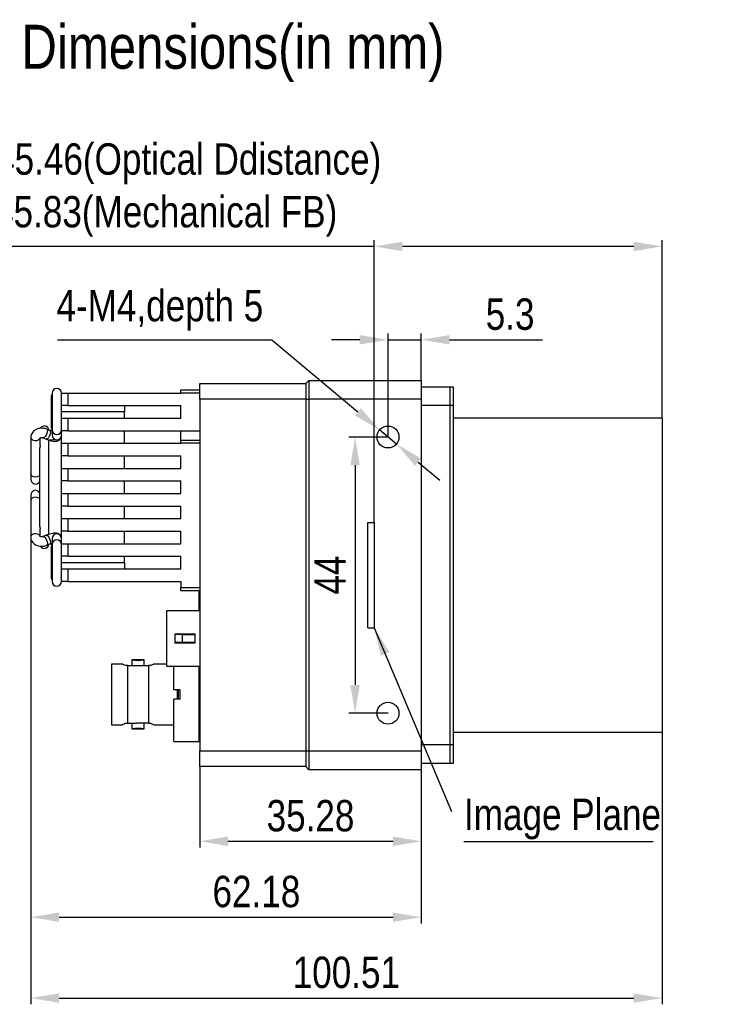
# Model space of a CAD drawing. Header units: millimetres. Extents: x 0 to 9967, y 0 to 1612.
# Tile 3 of 6: x 9765 to 9875, y 1456 to 1612. Entities that reach past the tile are written whole.
import ezdxf

# ---------------------------------------------------------------- set-up
doc = ezdxf.new("R2010")
doc.units = ezdxf.units.MM
doc.linetypes.add('ACAD_ISO02W100', pattern=[15, 12, -3])
doc.linetypes.add('CENTER', pattern=[50.8, 31.75, -6.35, 6.35, -6.35])
for name, color, linetype, lineweight in [('粗实线', 7, 'Continuous', 50), ('细实线', 3, 'Continuous', 25), ('细虚线', 2, 'ACAD_ISO02W100', 25)]:
    doc.layers.add(name, color=color, linetype=linetype, lineweight=lineweight)
doc.styles.add('iTek', font='arial.ttf', dxfattribs={"width": 0.8, "height": 5})
doc.dimstyles.new('iTek', dxfattribs={"dimscale": 0, "dimtxt": 7, "dimasz": 4.5, "dimexe": 1, "dimexo": 0, "dimgap": 1.5, "dimtad": 1, "dimtoh": 1, "dimdsep": 46, "dimtxsty": 'iTek', "dimcen": 4, "dimclrd": 256, "dimclre": 256, "dimclrt": 256, "dimazin": 2, "dimtfac": 1, "dimtmove": 0, "dimatfit": 3, "dimfxl": 1, "dimlwd": -1, "dimlwe": -1, "dimarcsym": 0})

# ---------------------------------------------------------------- blocks, each defined once
blk = doc.blocks.new('*D75')
at = {"layer": 'Defpoints', "color": 0, "linetype": 'CENTER'}
for p in [(9766.67, 1529.98), (9828.85, 1492.92), (9828.85, 1469.43)]:
    blk.add_point(p, dxfattribs=at)
at = {"layer": '细实线'}
for p, q in [((9766.67, 1529.98), (9766.67, 1468.43)), ((9828.85, 1492.92), (9828.85, 1468.43)), ((9771.17, 1469.43), (9824.35, 1469.43))]:
    blk.add_line(p, q, dxfattribs=at)
at = {"layer": '细实线', "linetype": 'CENTER'}
for points in [[(9771.17, 1470.18), (9771.17, 1468.68), (9766.67, 1469.43)], [(9824.35, 1470.18), (9824.35, 1468.68), (9828.85, 1469.43)]]:
    blk.add_solid(points, dxfattribs=at)
at = {"layer": '细实线', "linetype": 'CENTER', "insert": (9802.6, 1473.49), "char_height": 5, "attachment_point": 5, "style": 'iTek'}
blk.add_mtext('62.18', dxfattribs=at)
blk = doc.blocks.new('*D76')
at = {"layer": 'Defpoints', "color": 0, "linetype": 'CENTER'}
for p in [(9766.67, 1529.98), (9867.18, 1498.92), (9867.18, 1456.55)]:
    blk.add_point(p, dxfattribs=at)
at = {"layer": '细实线'}
for p, q in [((9766.67, 1529.98), (9766.67, 1455.55)), ((9867.18, 1498.92), (9867.18, 1455.55)), ((9771.17, 1456.55), (9862.68, 1456.55))]:
    blk.add_line(p, q, dxfattribs=at)
at = {"layer": '细实线', "linetype": 'CENTER'}
for points in [[(9771.17, 1457.3), (9771.17, 1455.8), (9766.67, 1456.55)], [(9862.68, 1457.3), (9862.68, 1455.8), (9867.18, 1456.55)]]:
    blk.add_solid(points, dxfattribs=at)
at = {"layer": '细实线', "linetype": 'CENTER', "insert": (9816.92, 1460.61), "char_height": 5, "attachment_point": 5, "style": 'iTek'}
blk.add_mtext('100.51', dxfattribs=at)
blk = doc.blocks.new('*D77')
at = {"layer": 'Defpoints', "color": 0, "linetype": 'CENTER'}
for p in [(9793.57, 1493.42), (9828.85, 1492.92), (9828.85, 1481.52)]:
    blk.add_point(p, dxfattribs=at)
at = {"layer": '细实线'}
for p, q in [((9793.57, 1493.42), (9793.57, 1480.52)), ((9828.85, 1492.92), (9828.85, 1480.52)), ((9798.07, 1481.52), (9824.35, 1481.52))]:
    blk.add_line(p, q, dxfattribs=at)
at = {"layer": '细实线', "linetype": 'CENTER'}
for points in [[(9798.07, 1482.27), (9798.07, 1480.77), (9793.57, 1481.52)], [(9824.35, 1482.27), (9824.35, 1480.77), (9828.85, 1481.52)]]:
    blk.add_solid(points, dxfattribs=at)
at = {"layer": '细实线', "linetype": 'CENTER', "insert": (9811.21, 1485.57), "char_height": 5, "attachment_point": 5, "style": 'iTek'}
blk.add_mtext('35.28', dxfattribs=at)
blk = doc.blocks.new('*D78')
at = {"layer": 'Defpoints', "color": 0, "linetype": 'CENTER'}
for p in [(9823.55, 1545.92), (9818.31, 1501.92), (9823.55, 1501.92)]:
    blk.add_point(p, dxfattribs=at)
at = {"layer": '细实线'}
for p, q in [((9823.55, 1545.92), (9817.31, 1545.92)), ((9818.31, 1541.42), (9818.31, 1506.42)), ((9823.55, 1501.92), (9817.31, 1501.92))]:
    blk.add_line(p, q, dxfattribs=at)
at = {"layer": '细实线', "linetype": 'CENTER'}
for points in [[(9817.56, 1541.42), (9819.06, 1541.42), (9818.31, 1545.92)], [(9817.56, 1506.42), (9819.06, 1506.42), (9818.31, 1501.92)]]:
    blk.add_solid(points, dxfattribs=at)
at = {"layer": '细实线', "linetype": 'CENTER', "insert": (9814.31, 1523.92), "char_height": 5, "attachment_point": 5, "rotation": 90, "style": 'iTek'}
blk.add_mtext('44', dxfattribs=at)
blk = doc.blocks.new('*D79')
at = {"layer": 'Defpoints', "color": 0, "linetype": 'CENTER'}
for p in [(9828.85, 1561.41), (9828.85, 1554.92), (9823.55, 1545.92)]:
    blk.add_point(p, dxfattribs=at)
at = {"layer": '细实线'}
for p, q in [((9823.55, 1545.92), (9823.55, 1562.41)), ((9828.85, 1554.92), (9828.85, 1562.41)), ((9819.05, 1561.41), (9814.55, 1561.41)), ((9823.55, 1561.41), (9828.85, 1561.41)), ((9833.35, 1561.41), (9848.13, 1561.41))]:
    blk.add_line(p, q, dxfattribs=at)
at = {"layer": '细实线', "linetype": 'CENTER'}
for points in [[(9819.05, 1562.16), (9819.05, 1560.66), (9823.55, 1561.41)], [(9833.35, 1562.16), (9833.35, 1560.66), (9828.85, 1561.41)]]:
    blk.add_solid(points, dxfattribs=at)
at = {"layer": '细实线', "linetype": 'CENTER', "insert": (9842.99, 1565.46), "char_height": 5, "attachment_point": 5, "style": 'iTek'}
blk.add_mtext('5.3', dxfattribs=at)
blk = doc.blocks.new('*D80')
at = {"layer": 'Defpoints', "color": 0, "linetype": 'CENTER'}
for p in [(9822.21, 1547.05), (9824.89, 1544.8)]:
    blk.add_point(p, dxfattribs=at)
at = {"layer": '细实线'}
for p, q in [((9770.9, 1561.41), (9805.04, 1561.41)), ((9805.04, 1561.41), (9818.75, 1549.93)), ((9824.89, 1544.8), (9822.21, 1547.05)), ((9828.34, 1541.91), (9831.79, 1539.03))]:
    blk.add_line(p, q, dxfattribs=at)
at = {"layer": '细实线', "linetype": 'CENTER'}
for points in [[(9819.24, 1550.51), (9818.27, 1549.36), (9822.21, 1547.05)], [(9828.82, 1542.49), (9827.86, 1541.34), (9824.89, 1544.8)]]:
    blk.add_solid(points, dxfattribs=at)
at = {"layer": '细实线', "linetype": 'CENTER', "insert": (9787.22, 1566.1), "char_height": 5, "attachment_point": 5, "style": 'iTek'}
blk.add_mtext('4-M4,depth 5', dxfattribs=at)
blk = doc.blocks.new('*D81')
at = {"layer": 'Defpoints', "color": 0}
for p in [(9867.18, 1576.28), (9867.18, 1548.92), (9821.35, 1532.32)]:
    blk.add_point(p, dxfattribs=at)
at = {"layer": '细实线'}
for p, q in [((9821.35, 1532.32), (9821.35, 1577.28)), ((9867.18, 1548.92), (9867.18, 1577.28)), ((9821.35, 1576.28), (9759.46, 1576.28)), ((9862.68, 1576.28), (9825.85, 1576.28))]:
    blk.add_line(p, q, dxfattribs=at)
for points in [[(9825.85, 1577.03), (9825.85, 1575.53), (9821.35, 1576.28)], [(9862.68, 1577.03), (9862.68, 1575.53), (9867.18, 1576.28)]]:
    blk.add_solid(points, dxfattribs=at)
at = {"layer": '细实线', "insert": (9788.15, 1581.06), "char_height": 5, "attachment_point": 5, "style": 'iTek'}
blk.add_mtext('45.83(Mechanical FB)', dxfattribs=at)

msp = doc.modelspace()

# ---------------------------------------------------------------- linework, layer by layer
at = {"layer": '粗实线', "lineweight": 30}
for p, q in [((9793.568, 1554.423), (9810.468, 1554.423)), ((9793.568, 1551.923), (9793.568, 1554.423)), ((9810.968, 1554.923), (9810.468, 1554.423)), ((9810.468, 1554.423), (9810.468, 1551.923)), ((9810.968, 1554.923), (9810.968, 1551.923)), ((9810.968, 1554.923), (9828.848, 1554.923)), ((9828.848, 1554.923), (9828.848, 1551.923)), ((9770.068, 1552.923), (9770.068, 1547.025)), ((9771.568, 1550.923), (9771.568, 1552.923)), ((9771.568, 1552.923), (9772.568, 1552.923)), ((9772.568, 1552.923), (9772.568, 1550.923)), ((9772.568, 1552.923), (9790.568, 1552.923)), ((9790.568, 1553.423), (9793.568, 1553.423)), ((9790.568, 1552.923), (9790.568, 1553.423)), ((9793.568, 1552.923), (9790.568, 1552.923)), ((9828.848, 1553.923), (9833.938, 1553.923)), ((9828.848, 1553.923), (9833.418, 1553.923)), ((9833.418, 1553.923), (9833.418, 1550.923)), ((9833.938, 1553.923), (9833.938, 1550.923)), ((9770.068, 1552.523), (9769.918, 1552.523)), ((9769.918, 1552.523), (9769.918, 1549.923)), ((9810.468, 1551.923), (9793.568, 1551.923)), ((9793.568, 1551.923), (9793.568, 1495.923)), ((9810.468, 1551.923), (9810.468, 1495.923)), ((9810.468, 1551.923), (9810.968, 1551.923)), ((9810.968, 1551.923), (9810.968, 1495.923)), ((9828.848, 1551.923), (9810.968, 1551.923)), ((9828.848, 1551.923), (9828.848, 1495.923)), ((9769.918, 1549.923), (9769.918, 1547.323)), ((9771.568, 1549.923), (9771.568, 1550.923)), ((9772.568, 1550.923), (9771.568, 1550.923)), ((9781.568, 1549.923), (9771.568, 1549.923)), ((9771.568, 1548.923), (9771.568, 1549.923)), ((9772.568, 1550.923), (9790.568, 1550.923)), ((9781.568, 1550.923), (9781.568, 1549.923)), ((9781.568, 1548.923), (9781.568, 1549.923)), ((9790.568, 1548.923), (9790.568, 1550.923)), ((9833.938, 1550.923), (9828.848, 1550.923)), ((9833.418, 1550.923), (9828.848, 1550.923)), ((9833.418, 1550.923), (9833.418, 1496.923)), ((9833.938, 1550.923), (9833.938, 1496.923)), ((9771.568, 1546.923), (9771.568, 1548.923)), ((9771.568, 1548.923), (9772.568, 1548.923)), ((9772.568, 1548.923), (9772.568, 1546.923)), ((9772.568, 1548.923), (9790.568, 1548.923)), ((9867.178, 1548.923), (9833.938, 1548.923)), ((9867.178, 1548.923), (9867.178, 1523.923)), ((9769.726, 1546.955), (9769.222, 1547.168)), ((9769.918, 1547.323), (9770.068, 1547.323)), ((9770.068, 1547.025), (9770.068, 1546.198)), ((9771.568, 1544.923), (9771.568, 1546.923)), ((9772.568, 1546.923), (9771.568, 1546.923)), ((9772.568, 1546.923), (9790.568, 1546.923)), ((9781.568, 1544.923), (9781.568, 1546.923)), ((9790.568, 1546.923), (9793.568, 1546.923)), ((9790.568, 1545.423), (9790.568, 1546.923)), ((9766.668, 1545.87), (9766.668, 1540.044)), ((9768.168, 1544.551), (9768.168, 1545.75)), ((9768.639, 1545.786), (9769.143, 1545.573)), ((9769.568, 1530.372), (9769.568, 1545.48)), ((9771.568, 1542.923), (9771.568, 1544.923)), ((9771.568, 1544.923), (9772.568, 1544.923)), ((9772.568, 1544.923), (9772.568, 1542.923)), ((9772.568, 1544.923), (9790.568, 1544.923)), ((9790.568, 1545.423), (9793.568, 1545.423)), ((9790.568, 1544.923), (9790.568, 1545.423)), ((9793.568, 1544.923), (9790.568, 1544.923)), ((9768.068, 1544.022), (9768.068, 1531.829)), ((9771.568, 1540.923), (9771.568, 1542.923)), ((9772.568, 1542.923), (9771.568, 1542.923)), ((9772.568, 1542.923), (9790.568, 1542.923)), ((9781.568, 1540.923), (9781.568, 1542.923)), ((9790.568, 1540.923), (9790.568, 1542.923)), ((9771.568, 1538.923), (9771.568, 1540.923)), ((9771.568, 1540.923), (9772.568, 1540.923)), ((9772.568, 1540.923), (9772.568, 1538.923)), ((9772.568, 1540.923), (9790.568, 1540.923)), ((9766.668, 1540.044), (9766.668, 1539.166)), ((9771.568, 1536.923), (9771.568, 1538.923)), ((9772.568, 1538.923), (9771.568, 1538.923)), ((9772.568, 1538.923), (9790.568, 1538.923)), ((9781.568, 1536.923), (9781.568, 1538.923)), ((9790.568, 1536.923), (9790.568, 1538.923)), ((9766.668, 1536.68), (9766.668, 1535.802)), ((9766.668, 1535.802), (9766.668, 1529.976)), ((9771.568, 1534.923), (9771.568, 1536.923)), ((9771.568, 1536.923), (9772.568, 1536.923)), ((9772.568, 1536.923), (9772.568, 1534.923)), ((9772.568, 1536.923), (9790.568, 1536.923)), ((9771.568, 1532.923), (9771.568, 1534.923)), ((9772.568, 1534.923), (9771.568, 1534.923)), ((9772.568, 1534.923), (9790.568, 1534.923)), ((9781.568, 1532.923), (9781.568, 1534.923)), ((9790.568, 1532.923), (9790.568, 1534.923)), ((9771.568, 1530.923), (9771.568, 1532.923)), ((9771.568, 1532.923), (9772.568, 1532.923)), ((9772.568, 1532.923), (9772.568, 1530.923)), ((9772.568, 1532.923), (9790.568, 1532.923)), ((9768.168, 1530.075), (9768.168, 1531.295)), ((9771.568, 1528.923), (9771.568, 1530.923)), ((9772.568, 1530.923), (9771.568, 1530.923)), ((9772.568, 1530.923), (9790.568, 1530.923)), ((9781.568, 1528.923), (9781.568, 1530.923)), ((9790.568, 1528.923), (9790.568, 1530.923)), ((9768.634, 1530.058), (9768.639, 1530.06)), ((9769.143, 1530.273), (9768.639, 1530.06)), ((9769.138, 1530.27), (9769.143, 1530.273)), ((9770.068, 1529.749), (9770.068, 1528.821)), ((9769.222, 1528.678), (9769.726, 1528.891)), ((9770.068, 1528.523), (9769.918, 1528.523)), ((9769.918, 1528.523), (9769.918, 1525.923)), ((9770.068, 1528.821), (9770.068, 1522.923)), ((9771.568, 1526.923), (9771.568, 1528.923)), ((9771.568, 1528.923), (9772.568, 1528.923)), ((9772.568, 1528.923), (9772.568, 1526.923)), ((9772.568, 1528.923), (9790.568, 1528.923)), ((9771.568, 1525.923), (9771.568, 1526.923)), ((9772.568, 1526.923), (9771.568, 1526.923)), ((9772.568, 1526.923), (9790.568, 1526.923)), ((9781.568, 1525.923), (9781.568, 1526.923)), ((9790.568, 1524.923), (9790.568, 1526.923)), ((9769.918, 1525.923), (9769.918, 1523.323)), ((9771.568, 1524.923), (9771.568, 1525.923)), ((9771.568, 1525.923), (9781.568, 1525.923)), ((9771.568, 1522.923), (9771.568, 1524.923)), ((9771.568, 1524.923), (9772.568, 1524.923)), ((9772.568, 1524.923), (9772.568, 1522.923)), ((9772.568, 1524.923), (9790.568, 1524.923)), ((9781.568, 1525.923), (9781.568, 1524.923)), ((9769.918, 1523.323), (9770.068, 1523.323)), ((9867.178, 1523.923), (9867.178, 1498.923)), ((9772.568, 1522.923), (9771.568, 1522.923)), ((9772.568, 1522.923), (9790.568, 1522.923)), ((9790.568, 1522.923), (9790.568, 1521.923)), ((9790.568, 1521.923), (9793.568, 1521.923)), ((9790.568, 1521.423), (9790.568, 1521.923)), ((9793.568, 1521.423), (9790.568, 1521.423)), ((9793.468, 1518.248), (9793.468, 1521.423)), ((9793.568, 1518.248), (9788.268, 1518.248)), ((9788.268, 1518.248), (9788.268, 1509.398)), ((9789.668, 1513.073), (9789.668, 1514.573)), ((9789.668, 1514.573), (9792.768, 1514.573)), ((9790.766, 1514.473), (9789.668, 1514.473)), ((9790.766, 1514.473), (9792.768, 1514.473)), ((9792.768, 1514.573), (9792.768, 1513.073)), ((9790.766, 1513.173), (9789.668, 1513.173)), ((9792.768, 1513.073), (9789.668, 1513.073)), ((9792.768, 1513.173), (9790.766, 1513.173)), ((9784.748, 1510.423), (9782.768, 1510.423)), ((9782.768, 1510.423), (9782.768, 1509.498)), ((9784.748, 1509.498), (9784.748, 1510.423)), ((9781.258, 1509.748), (9779.518, 1509.748)), ((9779.518, 1509.748), (9779.518, 1504.923)), ((9782.122, 1509.498), (9781.783, 1509.498)), ((9782.122, 1500.348), (9782.122, 1509.498)), ((9783.568, 1509.498), (9783.948, 1509.498)), ((9785.394, 1509.498), (9785.394, 1500.348)), ((9785.733, 1509.498), (9785.394, 1509.498)), ((9788.268, 1509.748), (9786.258, 1509.748)), ((9788.268, 1509.398), (9793.568, 1509.398)), ((9789.458, 1505.673), (9789.458, 1509.398)), ((9793.458, 1504.923), (9793.458, 1509.398)), ((9793.526, 1509.398), (9793.568, 1509.3)), ((9793.462, 1508.599), (9793.569, 1508.758)), ((9793.462, 1508.599), (9793.479, 1507.995)), ((9793.479, 1507.995), (9793.568, 1507.644)), ((9793.496, 1507.032), (9793.458, 1507.18)), ((9793.458, 1506.672), (9793.568, 1506.668)), ((9793.458, 1506.522), (9793.568, 1506.583)), ((9793.568, 1506.903), (9793.492, 1507.033)), ((9779.518, 1504.923), (9779.518, 1500.098)), ((9790.458, 1505.673), (9789.458, 1505.673)), ((9789.458, 1497.423), (9789.458, 1504.173)), ((9790.458, 1504.173), (9789.458, 1504.173)), ((9790.038, 1504.173), (9790.038, 1505.673)), ((9790.158, 1505.673), (9790.158, 1504.173)), ((9790.458, 1504.173), (9790.458, 1505.673)), ((9793.458, 1505.423), (9793.568, 1505.327)), ((9793.458, 1504.75), (9793.568, 1504.948)), ((9793.458, 1497.423), (9793.458, 1504.923)), ((9793.568, 1502.894), (9793.458, 1503.084)), ((9793.458, 1502.222), (9793.568, 1502.409)), ((9793.513, 1501.85), (9793.458, 1502.069)), ((9793.525, 1501.423), (9793.458, 1501.456)), ((9793.458, 1501.095), (9793.568, 1501.199)), ((9793.525, 1501.423), (9793.513, 1501.85)), ((9779.518, 1500.098), (9781.258, 1500.098)), ((9781.783, 1500.348), (9782.122, 1500.348)), ((9782.768, 1500.348), (9782.768, 1499.423)), ((9783.948, 1500.348), (9783.568, 1500.348)), ((9784.748, 1499.423), (9784.748, 1500.348)), ((9785.394, 1500.348), (9785.733, 1500.348)), ((9786.258, 1500.098), (9789.458, 1500.098)), ((9793.594, 1499.631), (9793.458, 1499.779)), ((9793.538, 1500.954), (9793.568, 1500.039)), ((9782.768, 1499.423), (9784.748, 1499.423)), ((9793.458, 1498.804), (9793.47, 1498.837)), ((9793.458, 1498.057), (9793.523, 1498.387)), ((9793.458, 1498.23), (9793.519, 1498.376)), ((9793.458, 1497.723), (9793.568, 1498.031)), ((9793.497, 1498.912), (9793.501, 1498.904)), ((9833.938, 1498.923), (9867.178, 1498.923)), ((9789.458, 1497.423), (9793.458, 1497.423)), ((9828.848, 1496.923), (9833.938, 1496.923)), ((9828.848, 1496.923), (9833.418, 1496.923)), ((9833.418, 1496.923), (9833.418, 1493.923)), ((9833.938, 1496.923), (9833.938, 1493.923)), ((9793.568, 1495.923), (9810.468, 1495.923)), ((9793.568, 1493.423), (9793.568, 1495.923)), ((9810.468, 1495.923), (9810.468, 1493.423)), ((9810.468, 1495.923), (9810.968, 1495.923)), ((9810.968, 1495.923), (9828.848, 1495.923)), ((9810.968, 1495.923), (9810.968, 1492.923)), ((9828.848, 1495.923), (9828.848, 1492.923)), ((9810.468, 1493.423), (9793.568, 1493.423)), ((9810.468, 1493.423), (9810.968, 1492.923)), ((9833.938, 1493.923), (9828.848, 1493.923)), ((9833.418, 1493.923), (9828.848, 1493.923)), ((9828.848, 1492.923), (9810.968, 1492.923))]:
    msp.add_line(p, q, dxfattribs=at)
at = {"layer": '粗实线', "lineweight": 30, "flags": 128}
for points in [[(9769.222, 1547.168), (9769.27, 1547.128), (9769.313, 1546.981), (9769.298, 1546.758), (9769.227, 1546.492), (9769.111, 1546.223), (9768.968, 1545.993), (9768.818, 1545.837), (9768.686, 1545.778), (9768.639, 1545.786)], [(9769.726, 1546.955), (9769.774, 1546.916), (9769.817, 1546.769), (9769.802, 1546.545), (9769.731, 1546.279), (9769.615, 1546.01), (9769.471, 1545.78), (9769.322, 1545.624), (9769.19, 1545.566), (9769.143, 1545.573)], [(9766.668, 1545.87), (9766.701, 1545.715), (9766.839, 1545.533), (9767.065, 1545.402), (9767.346, 1545.342), (9767.637, 1545.363), (9767.895, 1545.46), (9768.08, 1545.621), (9768.149, 1545.753)], [(9771.566, 1546.148), (9771.568, 1546.097), (9771.568, 1546.093)], [(9768.068, 1539.78), (9767.948, 1539.669), (9767.705, 1539.554), (9767.418, 1539.514), (9767.131, 1539.554), (9766.888, 1539.669), (9766.725, 1539.841), (9766.668, 1540.044)], [(9768.068, 1536.066), (9767.948, 1536.177), (9767.705, 1536.292), (9767.418, 1536.332), (9767.131, 1536.292), (9766.888, 1536.177), (9766.725, 1536.005), (9766.668, 1535.802)], [(9767.997, 1530.313), (9767.77, 1530.444), (9767.49, 1530.504), (9767.199, 1530.483), (9766.941, 1530.386), (9766.756, 1530.225), (9766.671, 1530.027), (9766.668, 1529.976)], [(9768.147, 1530.1), (9768.135, 1530.131), (9767.997, 1530.313)], [(9768.639, 1530.06), (9768.75, 1530.051), (9768.893, 1529.941), (9769.043, 1529.743), (9769.175, 1529.489), (9769.27, 1529.216), (9769.313, 1528.967), (9769.298, 1528.779), (9769.227, 1528.68), (9769.222, 1528.678)], [(9769.143, 1530.273), (9769.254, 1530.264), (9769.397, 1530.154), (9769.547, 1529.956), (9769.679, 1529.702), (9769.774, 1529.429), (9769.817, 1529.18), (9769.802, 1528.991), (9769.731, 1528.893), (9769.726, 1528.891)]]:
    msp.add_lwpolyline(points, dxfattribs=at)
at = {"layer": '粗实线', "lineweight": 30}
for centre in [(9823.548, 1545.923), (9823.548, 1501.923)]:
    msp.add_circle(centre, 1.75, dxfattribs=at)
for centre, radius, start, end in [((9770.818, 1552.923), 0.75, 0, 180), ((9768.818, 1546.923), 0.75, 7.81244, 148.53519), ((9770.805, 1547.038), 0.738, 181.01017, 270.97562), ((9770.831, 1547.038), 0.738, 269.0241, 358.98983), ((9770.805, 1546.211), 0.738, 181.01017, 270.97562), ((9770.831, 1546.211), 0.738, 269.0241, 358.98983), ((9767.418, 1539.166), 0.75, 180, 330.07357), ((9767.418, 1536.68), 0.75, 29.92643, 180), ((9770.805, 1529.736), 0.738, 89.02431, 178.9899), ((9770.805, 1528.808), 0.738, 89.02431, 178.9899), ((9770.831, 1529.736), 0.738, 1.0101, 90.97598), ((9770.831, 1528.808), 0.738, 1.0101, 90.97598), ((9768.818, 1528.923), 0.75, 211.84215, 352.18756), ((9770.818, 1522.923), 0.75, 180, 0), ((9783.758, 1515.877), 5.544, 259.71262, 280.28738), ((9783.758, 1493.968), 5.544, 79.7134, 100.2866), ((9794.968, 1498.763), 1.5, 158.96053, 200.66654)]:
    msp.add_arc(centre, radius, start, end, dxfattribs=at)
for points, knots in [([(9769.222, 1547.168), (9769.139, 1547.199), (9768.921, 1547.281), (9768.536, 1547.338), (9768.084, 1547.317), (9767.644, 1547.199), (9767.264, 1546.994), (9766.968, 1546.721), (9766.77, 1546.407), (9766.679, 1546.113), (9766.671, 1545.932), (9766.668, 1545.87)], [0, 0, 0, 0, 0.0781696, 0.2055598, 0.3345861, 0.4661486, 0.6008346, 0.7183641, 0.8315698, 0.9421322, 1, 1, 1, 1]), ([(9770.068, 1547.237), (9770.067, 1547.224), (9770.066, 1547.192), (9770.048, 1547.132), (9770.011, 1547.066), (9769.958, 1547.01), (9769.895, 1546.969), (9769.83, 1546.946), (9769.767, 1546.942), (9769.741, 1546.95), (9769.726, 1546.955)], [0, 0, 0, 0, 0.0864285, 0.2084683, 0.3179636, 0.432021, 0.5463086, 0.6697589, 0.8156559, 1, 1, 1, 1]), ([(9768.135, 1545.751), (9768.135, 1545.751), (9768.135, 1545.751), (9768.172, 1545.777), (9768.242, 1545.805), (9768.337, 1545.825), (9768.443, 1545.829), (9768.544, 1545.817), (9768.608, 1545.799), (9768.634, 1545.788), (9768.639, 1545.786)], [0, 0, 0, 0, 0.1222794, 0.2663437, 0.4088709, 0.5469868, 0.6879858, 0.8320259, 0.9664111, 1, 1, 1, 1]), ([(9769.143, 1545.573), (9769.237, 1545.539), (9769.463, 1545.458), (9769.849, 1545.432), (9770.199, 1545.473), (9770.385, 1545.561), (9770.441, 1545.587)], [0, 0, 0, 0, 0.2251763, 0.5434788, 0.8629338, 1, 1, 1, 1]), ([(9769.568, 1545.423), (9769.614, 1545.408), (9769.786, 1545.351), (9770.094, 1545.285), (9770.475, 1545.237), (9770.796, 1545.247), (9771.093, 1545.339), (9771.322, 1545.493), (9771.492, 1545.717), (9771.562, 1545.936), (9771.567, 1546.065), (9771.568, 1546.097)], [0, 0, 0, 0, 0.0534227, 0.1990515, 0.350698, 0.5282151, 0.6428145, 0.7442208, 0.851331, 0.962053, 1, 1, 1, 1]), ([(9768.167, 1544.551), (9768.166, 1544.523), (9768.163, 1544.464), (9768.137, 1544.353), (9768.104, 1544.233), (9768.076, 1544.118), (9768.064, 1544.028), (9768.071, 1543.993), (9768.073, 1543.98)], [0, 0, 0, 0, 0.1656774, 0.3475261, 0.5293995, 0.713747, 0.9029846, 1, 1, 1, 1]), ([(9768.07, 1531.846), (9768.069, 1531.843), (9768.064, 1531.816), (9768.075, 1531.738), (9768.101, 1531.624), (9768.135, 1531.5), (9768.163, 1531.384), (9768.166, 1531.324), (9768.167, 1531.295)], [0, 0, 0, 0, 0.0301453, 0.2238388, 0.4245834, 0.6248119, 0.8198048, 1, 1, 1, 1]), ([(9766.668, 1529.976), (9766.675, 1529.875), (9766.691, 1529.652), (9766.828, 1529.329), (9767.053, 1529.034), (9767.356, 1528.794), (9767.725, 1528.619), (9768.147, 1528.521), (9768.595, 1528.511), (9768.959, 1528.577), (9769.16, 1528.654), (9769.222, 1528.678)], [0, 0, 0, 0, 0.09438481, 0.20739927, 0.31981387, 0.43547207, 0.55632599, 0.68179625, 0.81006542, 0.94067897, 1, 1, 1, 1]), ([(9768.639, 1530.06), (9768.62, 1530.053), (9768.578, 1530.037), (9768.488, 1530.02), (9768.382, 1530.017), (9768.279, 1530.031), (9768.194, 1530.059), (9768.144, 1530.086), (9768.129, 1530.103), (9768.132, 1530.098), (9768.133, 1530.097)], [0, 0, 0, 0, 0.1117711, 0.2488506, 0.3900778, 0.5341514, 0.6788063, 0.8255031, 0.9848901, 1, 1, 1, 1]), ([(9771.568, 1529.749), (9771.558, 1529.847), (9771.537, 1530.042), (9771.385, 1530.285), (9771.19, 1530.451), (9770.979, 1530.548), (9770.751, 1530.597), (9770.471, 1530.607), (9770.121, 1530.568), (9769.715, 1530.475), (9769.384, 1530.371), (9769.204, 1530.298), (9769.143, 1530.273)], [0, 0, 0, 0, 0.0960595, 0.1914596, 0.2729768, 0.3507848, 0.4337069, 0.5356751, 0.6789559, 0.8107241, 0.9351362, 1, 1, 1, 1]), ([(9769.726, 1528.891), (9769.766, 1528.907), (9769.872, 1528.95), (9769.993, 1528.987), (9770.068, 1529.011)], [0, 0, 0, 0, 0.3749564, 1, 1, 1, 1]), ([(9769.726, 1528.891), (9769.733, 1528.893), (9769.755, 1528.901), (9769.805, 1528.905), (9769.877, 1528.886), (9769.944, 1528.848), (9770.001, 1528.793), (9770.042, 1528.728), (9770.065, 1528.662), (9770.067, 1528.627), (9770.068, 1528.609)], [0, 0, 0, 0, 0.0985216, 0.285956, 0.4232391, 0.5389255, 0.6577258, 0.7713, 0.8886568, 1, 1, 1, 1]), ([(9781.783, 1509.498), (9781.636, 1509.566), (9781.335, 1509.704), (9781.284, 1509.733), (9781.258, 1509.748)], [0, 0, 0, 0, 0.4900386, 1, 1, 1, 1]), ([(9782.122, 1509.498), (9782.301, 1509.498), (9782.661, 1509.498), (9783.149, 1509.498), (9783.461, 1509.498), (9783.568, 1509.498)], [0, 0, 0, 0, 0.3938171, 0.79322374, 1, 1, 1, 1]), ([(9783.948, 1509.498), (9784.147, 1509.498), (9784.554, 1509.498), (9785.024, 1509.498), (9785.301, 1509.498), (9785.394, 1509.498)], [0, 0, 0, 0, 0.3878354, 0.7933286, 1, 1, 1, 1]), ([(9786.258, 1509.748), (9786.234, 1509.735), (9786.186, 1509.71), (9785.925, 1509.581), (9785.753, 1509.507), (9785.733, 1509.498)], [0, 0, 0, 0, 0.4693318, 0.9375138, 1, 1, 1, 1]), ([(9793.458, 1500.66), (9793.463, 1500.753), (9793.472, 1500.91), (9793.54, 1501.036), (9793.569, 1501.088)], [0, 0, 0, 0, 0.589692, 1, 1, 1, 1]), ([(9781.258, 1500.098), (9781.282, 1500.11), (9781.33, 1500.136), (9781.591, 1500.264), (9781.763, 1500.339), (9781.783, 1500.348)], [0, 0, 0, 0, 0.4693313, 0.9375126, 1, 1, 1, 1]), ([(9782.122, 1500.348), (9782.301, 1500.348), (9782.661, 1500.348), (9783.149, 1500.348), (9783.461, 1500.348), (9783.568, 1500.348)], [0, 0, 0, 0, 0.3938171, 0.79322374, 1, 1, 1, 1]), ([(9785.394, 1500.348), (9785.215, 1500.348), (9784.855, 1500.348), (9784.367, 1500.348), (9784.055, 1500.348), (9783.948, 1500.348)], [0, 0, 0, 0, 0.3938171, 0.79322374, 1, 1, 1, 1]), ([(9785.733, 1500.348), (9785.88, 1500.28), (9786.181, 1500.141), (9786.232, 1500.112), (9786.258, 1500.098)], [0, 0, 0, 0, 0.49003795, 1, 1, 1, 1])]:
    msp.add_open_spline(points, degree=3, knots=knots, dxfattribs=at)
msp.add_open_spline([(9790.766, 1514.473), (9790.763, 1514.257), (9790.756, 1513.823), (9790.763, 1513.39), (9790.766, 1513.173)], degree=3, dxfattribs=at)
at = {"layer": '细实线', "color": 2, "linetype": 'CENTER'}
for p, q in [((9820.348, 1532.324), (9821.348, 1532.324)), ((9820.348, 1515.522), (9820.348, 1532.324)), ((9821.348, 1532.324), (9821.348, 1515.522))]:
    msp.add_line(p, q, dxfattribs=at)
at = {"layer": '细虚线'}
msp.add_line((9820.348, 1515.522), (9821.348, 1515.522), dxfattribs=at)

# ---------------------------------------------------------------- texts
at = {"layer": '细实线', "color": 1, "linetype": 'CENTER', "attachment_point": 1, "style": 'iTek'}
for s, insert, char_height, width in [('{\\C0;TS31MSCXP-35M Camera Mechanical Dimensions(in mm)}', (9626.942, 1611.585), 7, 245.97301), ('{\\fArial|b0|i0|c0|p34;Image Plane}', (9835.646, 1488.307), 5, 49.62247)]:
    msp.add_mtext(s, dxfattribs=dict(at, insert=insert, char_height=char_height, width=width))
at = {"layer": '细实线', "insert": (9760.988, 1592.704), "char_height": 5, "width": 65.05596, "attachment_point": 1, "style": 'iTek'}
msp.add_mtext('45.46(Optical Ddistance)', dxfattribs=at)

# ---------------------------------------------------------------- dimensions: what is measured, and where the dimension line sits
at = {"layer": '细实线'}
dim = msp.add_linear_dim(base=(9867.178, 1576.278), p1=(9821.348, 1532.324), p2=(9867.178, 1548.923), dimstyle='iTek', override={"dimscale": 1, "dimpost": '(Mechanical FB)'}, dxfattribs=at)
dim.commit()
dim.dimension.update_dxf_attribs({"geometry": '*D81', "text_midpoint": (9788.153, 1576.278), "dimtype": 160})
at = {"layer": '细实线', "linetype": 'CENTER'}
dim = msp.add_diameter_dim_2p(p1=(9824.89, 1544.8), p2=(9822.206, 1547.046), text='4-M4,depth 5', dimstyle='iTek', override={"dimscale": 1}, dxfattribs=at)
dim.commit()
dim.dimension.update_dxf_attribs({"geometry": '*D80', "text_midpoint": (9787.221, 1561.405), "dimtype": 163})
for base, p1, p2, picture, middle in [((9828.848, 1561.405), (9823.548, 1545.923), (9828.848, 1554.923), '*D79', (9842.989, 1565.46)), ((9867.178, 1456.553), (9766.668, 1529.976), (9867.178, 1498.923), '*D76', (9816.923, 1460.606)), ((9828.848, 1481.519), (9793.568, 1493.423), (9828.848, 1492.923), '*D77', (9811.208, 1485.574))]:
    dim = msp.add_linear_dim(base=base, p1=p1, p2=p2, dimstyle='iTek', override={"dimscale": 1}, dxfattribs=at)
    dim.commit()
    dim.dimension.update_dxf_attribs({"geometry": picture, "text_midpoint": middle})
dim = msp.add_linear_dim(base=(9818.307, 1501.923), p1=(9823.548, 1545.923), p2=(9823.548, 1501.923), angle=90, dimstyle='iTek', override={"dimscale": 1}, dxfattribs=at)
dim.commit()
dim.dimension.update_dxf_attribs({"geometry": '*D78', "text_midpoint": (9814.307, 1523.923)})
dim = msp.add_linear_dim(base=(9828.848, 1469.434), p1=(9766.668, 1529.976), p2=(9828.848, 1492.923), dimstyle='iTek', override={"dimscale": 1}, dxfattribs=at)
dim.commit()
dim.dimension.update_dxf_attribs({"geometry": '*D75', "text_midpoint": (9802.603, 1469.434), "dimtype": 160})

# ---------------------------------------------------------------- leaders
at = {"layer": '细实线', "color": 2, "linetype": 'CENTER'}
msp.add_leader([(9821.348, 1515.522), (9835.646, 1481.499), (9865.781, 1481.499)], dimstyle='iTek', override={"dimscale": 1, "dimtad": 0}, dxfattribs=at)

doc.saveas('drawing.dxf')
